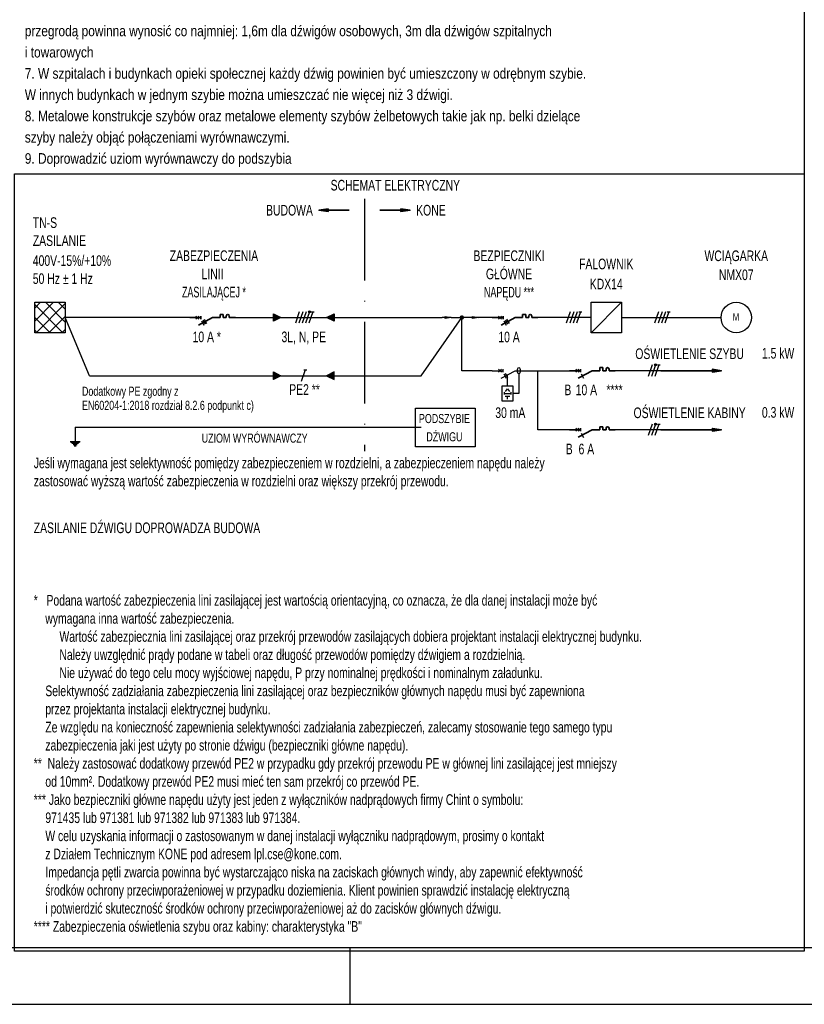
# Model space of a CAD drawing. Header units: millimetres. Extents: x 0 to 420, y 0 to 297.
# Tile 2 of 6: x 152 to 290, y 0 to 174. Entities that reach past the tile are written whole.
import ezdxf
from ezdxf.enums import TextEntityAlignment as Align

# ---------------------------------------------------------------- set-up
doc = ezdxf.new("R2010")
doc.units = ezdxf.units.MM
doc.header["$LTSCALE"] = 0.4
doc.linetypes.add('ACAD_ISO10W100', pattern=[18, 12, -3, 0, -3])
for name, color, linetype in [('CONT_25', 1, 'Continuous'), ('CONT_50', 5, 'Continuous'), ('DASHD_25', 1, 'ACAD_ISO10W100'), ('SHEET', 1, 'Continuous'), ('TEXT_35', 2, 'Continuous')]:
    doc.layers.add(name, color=color, linetype=linetype)
doc.styles.add('Text0.7_Arial', font='arial.ttf', dxfattribs={"width": 0.7})

# ---------------------------------------------------------------- blocks, each defined once
blk = doc.blocks.new('Border')
at = {"layer": 'CONT_50', "linetype": 'Continuous'}
blk.add_line((210, 0), (210, 10), dxfattribs=at)
blk.add_lwpolyline([(410, 10), (410, 287), (10, 287), (10, 10)], close=True, dxfattribs=at)
at = {"layer": 'SHEET', "linetype": 'Continuous'}
blk.add_lwpolyline([(420, 0), (420, 297), (0, 297), (0, 0)], close=True, dxfattribs=at)
blk = doc.blocks.new('----------------_88_35bfaa32-5f98-4b23-be12-38884c8f5e15')
at = {"linetype": 'Continuous', "lineweight": 35, "ltscale": 3}
for centre, radius in [((0, 0.014), 0.46), ((0.035, 0), 0.415), ((-0.021, 0.035), 0.356), ((0.035, 0.014), 0.396), ((0.035, 0.014), 0.295), ((0.014, 0), 0.204), ((0.014, 0), 0.165), ((0, 0), 0.091)]:
    blk.add_circle(centre, radius, dxfattribs=at)
blk = doc.blocks.new('ArrowBig-left')
at = {"linetype": 'Continuous', "lineweight": 35, "ltscale": 3}
blk.add_lwpolyline([(20, 0), (17, -0.45), (17, 0.45), (20, 0), (0, 0)], dxfattribs=at)
blk = doc.blocks.new('Switch')
at = {"linetype": 'Continuous', "lineweight": 35, "ltscale": 3}
for p, q in [((0, 0), (3.59, 0)), ((0, 0), (3.59, 0)), ((2.02, 0.5), (3.02, -0.5)), ((2.02, -0.5), (3.02, 0.5)), ((2.88, -2.47), (7.48, 0)), ((3.59, -0.5), (3.59, 0.5)), ((7.48, 0), (10, 0)), ((10, 0), (10, 1)), ((10, 1), (11, 1)), ((11, 1), (11, 0)), ((11, 0), (12, 0)), ((12, 0), (12, 0.5)), ((13, 0.5), (13, 0)), ((13, 0), (15, 0))]:
    blk.add_line(p, q, dxfattribs=at)
blk.add_lwpolyline([(2.88, -2.47), (7.48, 0), (10, 0)], dxfattribs=at)
blk.add_arc((12.5, 0.5), 0.5, 0, 180, dxfattribs=at)
blk = doc.blocks.new('ArrowSmall-left')
at = {"ltscale": 3}
blk.add_lwpolyline([(0, 0), (-2, -0.3), (-2, 0.3), (0, 0), (-3, 0)], dxfattribs=at)

msp = doc.modelspace()

# ---------------------------------------------------------------- linework, layer by layer
at = {"ltscale": 3}
msp.add_line((239.03, 111.66), (240.38, 111.66), dxfattribs=at)
at = {"layer": 'CONT_25', "lineweight": 9}
for p, q in [((155.44, 123.71), (154.4, 122.67)), ((157.71, 123.71), (154.4, 120.39)), ((159.36, 118.36), (154.4, 123.32)), ((159.75, 123.48), (154.63, 118.36)), ((159.75, 120.24), (156.28, 123.71)), ((159.75, 122.51), (158.55, 123.71)), ((196.61, 121.62), (196.45, 121.62)), ((196.93, 121.46), (196.45, 121.46)), ((202.95, 122.1), (202.63, 122.1)), ((202.92, 121.94), (202.66, 121.94)), ((207.15, 121.46), (206.67, 121.46)), ((207.15, 121.62), (206.99, 121.62)), ((157.09, 118.36), (154.4, 121.05)), ((159.75, 121.21), (156.9, 118.36)), ((197.25, 121.3), (196.45, 121.3)), ((197.57, 121.14), (196.45, 121.14)), ((197.68, 120.98), (196.45, 120.98)), ((197.36, 120.82), (196.45, 120.82)), ((197.04, 120.66), (196.45, 120.66)), ((196.71, 120.5), (196.45, 120.5)), ((207.15, 120.98), (205.92, 120.98)), ((207.15, 121.14), (206.03, 121.14)), ((207.15, 120.82), (206.24, 120.82)), ((207.15, 121.3), (206.35, 121.3)), ((207.15, 120.66), (206.56, 120.66)), ((207.15, 120.5), (206.89, 120.5)), ((154.82, 118.36), (154.4, 118.78)), ((159.75, 118.93), (159.17, 118.36)), ((196.51, 111.42), (196.45, 111.42)), ((196.83, 111.26), (196.45, 111.26)), ((197.15, 111.09), (196.45, 111.09)), ((207.16, 111.09), (206.46, 111.09)), ((207.16, 111.26), (206.79, 111.26)), ((207.16, 111.42), (207.11, 111.42)), ((263.94, 112.74), (263.62, 112.74)), ((263.91, 112.57), (263.65, 112.57)), ((197.47, 110.93), (196.45, 110.93)), ((197.79, 110.77), (196.45, 110.77)), ((197.47, 110.61), (196.45, 110.61)), ((197.15, 110.45), (196.45, 110.45)), ((196.83, 110.29), (196.45, 110.29)), ((196.51, 110.13), (196.45, 110.13)), ((207.16, 110.77), (205.82, 110.77)), ((207.16, 110.93), (206.14, 110.93)), ((207.16, 110.61), (206.14, 110.61)), ((207.16, 110.45), (206.46, 110.45)), ((207.16, 110.29), (206.79, 110.29)), ((207.16, 110.13), (207.11, 110.13)), ((263.94, 102.21), (263.62, 102.21)), ((263.91, 102.37), (263.65, 102.37))]:
    msp.add_line(p, q, dxfattribs=at)
at = {"layer": 'CONT_25', "ltscale": 3}
for p, q in [((257.78, 123.71), (252.42, 118.36)), ((201.02, 122.05), (200.33, 120.02)), ((201.61, 122.05), (200.92, 120.02)), ((202.2, 122.05), (201.51, 120.02)), ((202.79, 122.05), (202.09, 120.02)), ((203.38, 122.05), (202.68, 120.02)), ((203.12, 122.05), (203.63, 122.05)), ((248.76, 122.05), (248.06, 120.02)), ((249.37, 122.05), (248.68, 120.02)), ((249.96, 122.05), (249.26, 120.02)), ((250.55, 122.05), (249.85, 120.02)), ((250.3, 122.05), (250.8, 122.05)), ((264.32, 122.05), (263.63, 120.02)), ((264.94, 122.05), (264.24, 120.02)), ((265.53, 122.05), (264.83, 120.02)), ((266.12, 122.05), (265.42, 120.02)), ((265.86, 122.05), (266.37, 122.05)), ((183.76, 120.44), (184.19, 119.7)), ((184, 120.59), (184.43, 119.84)), ((184.24, 120.72), (184.67, 119.97)), ((237.06, 120.44), (237.49, 119.7)), ((237.3, 120.59), (237.73, 119.84)), ((237.54, 120.72), (237.97, 119.97)), ((202.06, 111.79), (201.37, 109.76)), ((201.81, 111.79), (202.32, 111.79)), ((235.02, 111.66), (236.95, 111.66)), ((235.02, 111.66), (236.95, 111.66)), ((236.11, 111.93), (236.64, 111.4)), ((236.11, 111.4), (236.64, 111.93)), ((236.57, 110.34), (239.03, 111.66)), ((236.95, 111.4), (236.95, 111.93)), ((237.06, 111.08), (237.49, 110.33)), ((237.3, 111.22), (237.73, 110.47)), ((250.68, 111.08), (251.1, 110.33)), ((263.19, 112.68), (262.5, 110.65)), ((263.78, 112.68), (263.08, 110.65)), ((264.37, 112.68), (263.67, 110.65)), ((264.11, 112.68), (264.62, 112.68)), ((237.09, 107.86), (237.09, 107.44)), ((237.09, 107.65), (238.31, 107.65)), ((238.31, 107.86), (238.31, 107.44)), ((237.29, 107.15), (238.11, 107.15)), ((237.7, 106.67), (237.7, 107.13)), ((250.68, 100.66), (251.1, 99.91)), ((263.19, 102.26), (262.5, 100.23)), ((263.78, 102.26), (263.08, 100.23)), ((264.37, 102.26), (263.67, 100.23)), ((264.11, 102.26), (264.62, 102.26))]:
    msp.add_line(p, q, dxfattribs=at)
at = {"layer": 'CONT_25'}
for p, q in [((237.7, 108.99), (237.7, 111)), ((162.42, 99.14), (160.62, 99.14)), ((162.26, 98.98), (160.78, 98.98)), ((162.11, 98.82), (160.93, 98.82)), ((161.89, 98.59), (161.15, 98.59)), ((161.68, 98.37), (161.36, 98.37))]:
    msp.add_line(p, q, dxfattribs=at)
msp.add_lwpolyline([(150.81, 146.38), (290, 146.38), (290, 9.38), (150.81, 9.38)], close=True, dxfattribs=at)
at = {"layer": 'CONT_25', "linetype": 'Continuous', "lineweight": 35, "ltscale": 3}
for points in [[(204.48, 139.94), (206.08, 140.18), (206.08, 139.7), (204.48, 139.94), (209.83, 139.94)], [(220.54, 139.94), (218.93, 139.7), (218.93, 140.18), (220.54, 139.94), (215.18, 139.94)]]:
    msp.add_lwpolyline(points, dxfattribs=at)
at = {"layer": 'CONT_25', "ltscale": 3}
for points in [[(154.4, 118.36), (154.4, 123.71), (159.75, 123.71), (159.75, 118.36)], [(252.42, 118.36), (252.42, 123.71), (257.78, 123.71), (257.78, 118.36)], [(236.74, 108.99), (238.67, 108.99), (238.67, 106.31), (236.74, 106.31)], [(221.49, 98.22), (221.49, 105.07), (231.99, 105.07), (231.99, 98.22)]]:
    msp.add_lwpolyline(points, close=True, dxfattribs=at)
for points in [[(196.45, 121.7), (197.78, 121.03), (196.45, 120.36), (196.45, 121.7)], [(207.15, 120.36), (205.81, 121.03), (207.15, 121.7), (207.15, 120.36)], [(196.45, 111.44), (197.79, 110.77), (196.45, 110.1), (196.45, 111.44)], [(207.16, 111.44), (205.82, 110.77), (207.16, 110.1), (207.16, 111.44)], [(236.57, 110.34), (239.03, 111.66), (240.38, 111.66)], [(237.35, 108.02), (237.7, 108.46), (238.04, 108.02)]]:
    msp.add_lwpolyline(points, dxfattribs=at)
at = {"layer": 'CONT_25'}
msp.add_lwpolyline([(239.7, 111.13), (239.7, 107.65), (238.67, 107.65)], dxfattribs=at)
at = {"layer": 'CONT_25', "ltscale": 3}
for centre, radius in [((278.01, 121.03), 2.68), ((202.79, 122.05), 0.171), ((263.78, 112.68), 0.171), ((263.78, 102.26), 0.171)]:
    msp.add_circle(centre, radius, dxfattribs=at)
msp.add_ellipse((239.7, 111.66), major_axis=(0, 0.535), ratio=0.45975, dxfattribs=at)
at = {"layer": 'CONT_50', "ltscale": 3}
for p, q in [((181.72, 121.03), (159.75, 121.03)), ((164.04, 110.77), (159.75, 121.03)), ((189.75, 121.03), (226.19, 121.03)), ((252.42, 121.03), (243.05, 121.03)), ((257.78, 121.03), (275.33, 121.03)), ((240.38, 111.66), (248.64, 111.66)), ((264.7, 111.66), (256.67, 111.66)), ((161.52, 101.69), (161.52, 99.14)), ((264.7, 101.25), (256.67, 101.25))]:
    msp.add_line(p, q, dxfattribs=at)
at = {"layer": 'CONT_50'}
for p, q in [((227.8, 121.03), (229.43, 121.03)), ((231.01, 121.03), (229.92, 121.03)), ((235.02, 121.03), (232.62, 121.03))]:
    msp.add_line(p, q, dxfattribs=at)
at = {"layer": 'CONT_50', "ltscale": 3}
for points in [[(164.04, 110.77), (222.47, 110.77), (229.67, 121.03)], [(235.02, 111.66), (229.67, 111.66), (229.67, 120.79)], [(248.64, 101.25), (243.05, 101.25), (243.06, 111.66)], [(161.52, 101.69), (222.47, 101.69), (222.47, 101.69)]]:
    msp.add_lwpolyline(points, dxfattribs=at)
at = {"layer": 'DASHD_25', "ltscale": 3}
msp.add_line((212.51, 141.97), (212.51, 97.45), dxfattribs=at)
at = {"layer": 'SHEET'}
for p in [(290, 284.5), (150.81, 146.38)]:
    msp.add_line(p, (290, 146.38), dxfattribs=at)

# ---------------------------------------------------------------- block references
at = {"layer": 'CONT_25', "xscale": 0.535346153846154, "yscale": 0.535346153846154, "zscale": 0.535346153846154}
for name, p in [('Switch', (181.72, 121.03)), ('Switch', (235.02, 121.03)), ('ArrowSmall-left', (227.8, 121.03)), ('----------------_88_35bfaa32-5f98-4b23-be12-38884c8f5e15', (229.67, 121.03)), ('ArrowSmall-left', (232.62, 121.03)), ('Switch', (248.64, 111.66)), ('Switch', (248.64, 101.25))]:
    msp.add_blockref(name, p, dxfattribs=at)
at = {"layer": 'CONT_50', "xscale": 0.535346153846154, "yscale": 0.535346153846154, "zscale": 0.535346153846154}
for p in [(264.7, 111.66), (264.7, 101.25)]:
    msp.add_blockref('ArrowBig-left', p, dxfattribs=at)
at = {"layer": 'SHEET'}
msp.add_blockref('Border', (0, 0), dxfattribs=at)

# ---------------------------------------------------------------- texts
at = {"layer": 'CONT_25', "style": 'Text0.7_Arial', "width": 0.717489}
msp.add_text('M', height=1.34, dxfattribs=at).set_placement((277.4, 120.05), align=Align.BOTTOM_LEFT)
at = {"layer": 'TEXT_35', "style": 'Text0.7_Arial'}
for s, height, width, p in [('przegrodą powinna wynosić co najmniej: 1,6m dla dźwigów osobowych, 3m dla dźwigów szpitalnych', 1.8737, 0.8, (152.65, 171.54)), ('i towarowych', 1.8737, 0.8, (152.65, 167.79)), ('7. W szpitalach i budynkach opieki społecznej każdy dźwig powinien być umieszczony w odrębnym szybie.', 1.87371, 0.8, (152.65, 164.05)), ('W innych budynkach w jednym szybie można umieszczać nie więcej niż 3 dźwigi.', 1.8737, 0.8, (152.65, 160.3)), ('8. Metalowe konstrukcje szybów oraz metalowe elementy szybów żelbetowych takie jak np. belki dzielące ', 1.87371, 0.8, (152.65, 156.55)), ('szyby należy objąć połączeniami wyrównawczymi.', 1.8737, 0.8, (152.65, 152.8)), ('9. Doprowadzić uziom wyrównawczy do podszybia', 1.8737, 0.8, (152.65, 149.06)), ('KONE', 1.874, 0.7, (221.61, 139.94)), ('TN-S', 1.874, 0.7, (154.06, 137.76)), ('ZASILANIE', 1.874, 0.7, (154.06, 134.58)), ('400V-15%/+10%', 1.8737, 0.7, (154.06, 131.06)), ('50 Hz %%p 1 Hz', 1.8737, 0.7, (154.06, 127.88)), ('1.5 kW', 1.874, 0.7, (282.53, 114.73)), ('Dodatkowy PE zgodny z', 1.606, 0.7, (162.72, 108.04)), ('EN60204-1:2018 rozdział 8.2.6 podpunkt c)', 1.606, 0.7, (162.72, 105.56)), ('0.3 kW', 1.874, 0.7, (282.53, 104.31)), ('Jeśli wymagana jest selektywność pomiędzy zabezpieczeniem w rozdzielni, a zabezpieczeniem napędu należy', 1.87371, 0.7, (154.23, 95.41)), ('zastosować wyższą wartość zabezpieczenia w rozdzielni oraz większy przekrój przewodu.', 1.8737, 0.7, (154.23, 92.22)), ('ZASILANIE DŹWIGU DOPROWADZA BUDOWA', 1.8737, 0.7, (154.23, 83.97)), ('*   Podana wartość zabezpieczenia lini zasilającej jest wartością orientacyjną, co oznacza, że dla danej instalacji może być', 1.87371, 0.7, (154.23, 71.2)), ('    wymagana inna wartość zabezpieczenia.', 1.8737, 0.7, (154.23, 68.01)), (' Wartość zabezpiecznia lini zasilającej oraz przekrój przewodów zasilających dobiera projektant instalacji elektrycznej budynku.', 1.87371, 0.7, (158.24, 64.82)), (' Należy uwzględnić prądy podane w tabeli oraz długość przewodów pomiędzy dźwigiem a rozdzielnią.', 1.8737, 0.7, (158.24, 61.62)), (' Nie używać do tego celu mocy wyjściowej napędu, P przy nominalnej prędkości i nominalnym załadunku.', 1.8737, 0.7, (158.24, 58.43)), ('    Selektywność zadziałania zabezpieczenia lini zasilającej oraz bezpieczników głównych napędu musi być zapewniona', 1.87371, 0.7, (154.23, 55.24)), ('    przez projektanta instalacji elektrycznej budynku.', 1.8737, 0.7, (154.23, 52.04)), ('    Ze względu na konieczność zapewnienia selektywności zadziałania zabezpieczeń, zalecamy stosowanie tego samego typu', 1.87371, 0.7, (154.23, 48.85)), ('    zabezpieczenia jaki jest użyty po stronie dźwigu (bezpieczniki główne napędu).', 1.8737, 0.7, (154.23, 45.66)), ('**  Należy zastosować dodatkowy przewód PE2 w przypadku gdy przekrój przewodu PE w głównej lini zasilającej jest mniejszy', 1.87371, 0.7, (154.23, 42.46)), ('    od 10mm². Dodatkowy przewód PE2 musi mieć ten sam przekrój co przewód PE.', 1.8737, 0.7, (154.23, 39.27)), ('*** Jako bezpieczniki główne napędu użyty jest jeden z wyłączników nadprądowych firmy Chint o symbolu:', 1.87371, 0.7, (154.23, 36.08)), ('    971435 lub 971381 lub 971382 lub 971383 lub 971384.', 1.8737, 0.7, (154.23, 32.88)), ('    W celu uzyskania informacji o zastosowanym w danej instalacji wyłączniku nadprądowym, prosimy o kontakt ', 1.87371, 0.7, (154.23, 29.69)), ('    z Działem Technicznym KONE pod adresem lpl.cse@kone.com.', 1.8737, 0.7, (154.23, 26.5)), ('    Impedancja pętli zwarcia powinna być wystarczająco niska na zaciskach głównych windy, aby zapewnić efektywność', 1.87371, 0.7, (154.23, 23.3)), ('    środków ochrony przeciwporażeniowej w przypadku doziemienia. Klient powinien sprawdzić instalację elektryczną', 1.87371, 0.7, (154.23, 20.11)), ('    i potwierdzić skuteczność środków ochrony przeciwporażeniowej aż do zacisków głównych dźwigu.', 1.8737, 0.7, (154.23, 16.92)), ('**** Zabezpieczenia oświetlenia szybu oraz kabiny: charakterystyka "B"', 1.8737, 0.7, (154.23, 13.72))]:
    msp.add_text(s, height=height, dxfattribs=dict(at, width=width)).set_placement(p, align=Align.MIDDLE_LEFT)
at = {"layer": 'TEXT_35', "style": 'Text0.7_Arial', "width": 0.7}
for s, height, p in [('SCHEMAT ELEKTRYCZNY', 1.8737, (217.94, 144.35)), ('OŚWIETLENIE SZYBU', 1.8737, (269.79, 114.65)), ('****', 1.874, (256.57, 108.28)), ('B', 1.87, (248.34, 108.28)), ('10 A', 1.874, (251.6, 108.28)), ('30 mA', 1.874, (238.2, 104.26)), ('OŚWIETLENIE KABINY', 1.8737, (269.79, 104.24)), ('B', 1.87, (248.58, 97.86)), ('6 A', 1.874, (251.6, 97.86))]:
    msp.add_text(s, height=height, dxfattribs=at).set_placement(p, align=Align.MIDDLE_CENTER)
msp.add_text('BUDOWA', height=1.874, dxfattribs=at).set_placement((203.41, 139.94), align=Align.MIDDLE_RIGHT)
at = {"layer": 'TEXT_35', "style": 'Text0.7_Arial'}
for s, height, width, p in [('ZABEZPIECZENIA', 1.8737, 0.7, (185.98, 130.43)), ('BEZPIECZNIKI', 1.8737, 0.7, (237.97, 130.42)), ('WCIĄGARKA', 1.874, 0.7, (278.01, 130.41)), ('GŁÓWNE', 1.874, 0.7, (237.97, 127.21)), ('FALOWNIK', 1.874, 0.7, (255.1, 128.97)), ('LINII ', 1.874, 0.7, (185.98, 127.22)), ('ZASILAJĄCEJ *', 1.8737, 0.6, (185.98, 124.01)), ('NAPĘDU ***', 1.874, 0.6, (237.97, 124)), ('10 A *', 1.874, 0.7, (184.71, 116.12)), ('3L, N, PE', 1.874, 0.7, (201.8, 116.12)), ('10 A', 1.874, 0.7, (237.97, 116.1)), ('PE2 **', 1.874, 0.7, (201.94, 106.84)), ('PODSZYBIE', 1.606, 0.7, (226.59, 101.94)), ('UZIOM WYRÓWNAWCZY', 1.606, 0.7, (193.15, 98.49)), ('DŹWIGU', 1.606, 0.7, (226.59, 98.73))]:
    msp.add_text(s, height=height, dxfattribs=dict(at, width=width)).set_placement(p, align=Align.BOTTOM_CENTER)
at = {"layer": 'TEXT_35', "style": 'Text0.7_Arial', "width": 0.7}
for s, p in [('NMX07', (278.01, 127.62)), ('KDX14', (255.1, 126))]:
    msp.add_text(s, height=1.874, dxfattribs=at).set_placement(p, align=Align.CENTER)

doc.saveas('drawing.dxf')
